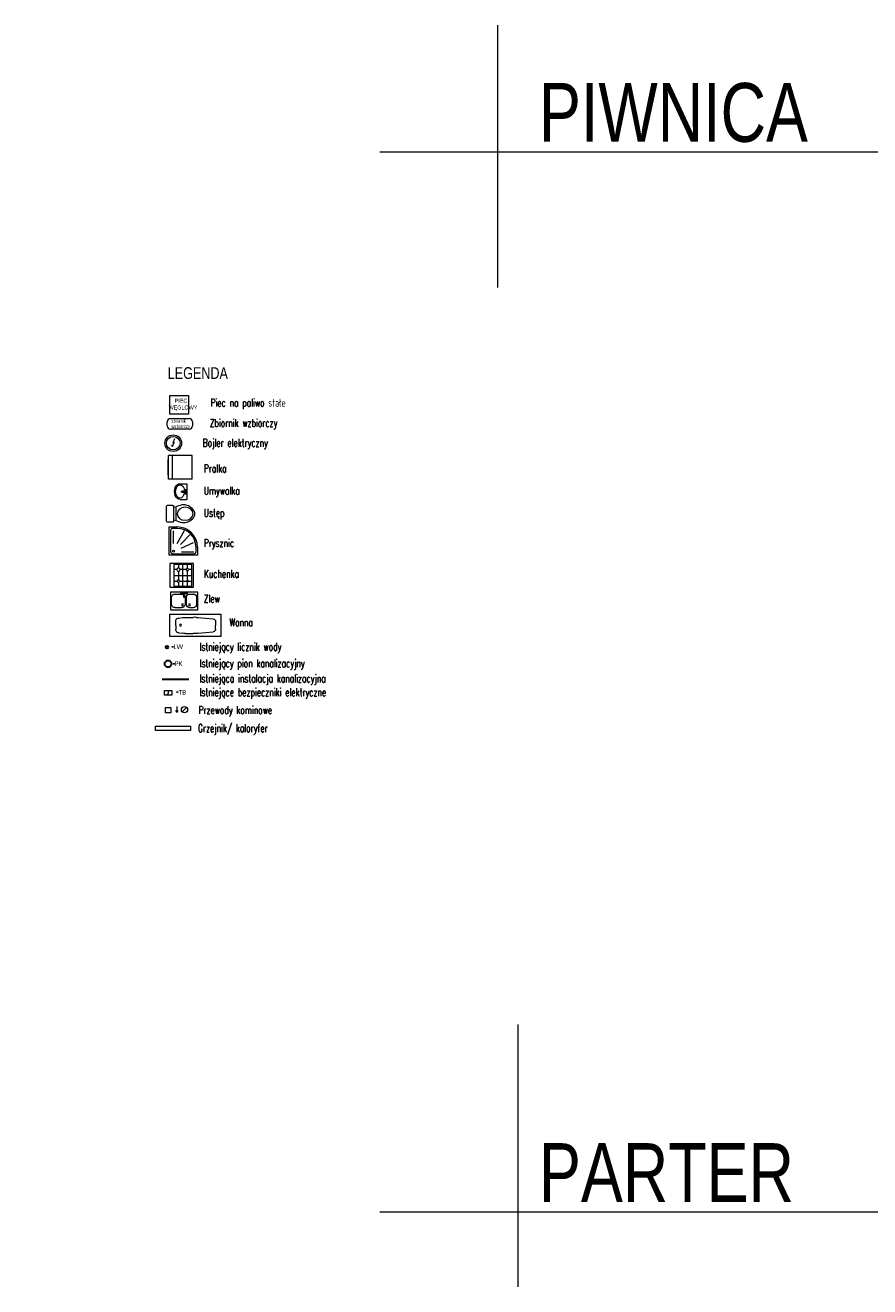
# Model space of a CAD drawing. Header units: millimetres. Extents: x 284606 to 569416, y -192995 to -95103.
# Tile 45 of 178: x 284606 to 286762, y -102555 to -99337. Entities that reach past the tile are written whole.
import ezdxf
from ezdxf import colors
from ezdxf.entities.mleader import LeaderData, LeaderLine
from ezdxf.lldxf.tags import DXFTag
from ezdxf.math import Vec2, Vec3

# ---------------------------------------------------------------- set-up
doc = ezdxf.new("R2010")
doc.units = ezdxf.units.MM
doc.linetypes.add('HIDDEN', pattern=[9.525, 6.35, -3.175])
doc.layers.get('0').update_dxf_attribs({"lineweight": 0})
for name, color, linetype, lineweight in [('!STR_Elewacje 0.05', 8, 'Continuous', 5), ('!STR_Konstrukcja 0.30', 64, 'Continuous', 30), ('!STR_Przerywana 0.09', 8, 'HIDDEN', 9), ('!STR_uwagi', 10, 'Continuous', 15), ('!STR_Wymiarowanie', 254, 'Continuous', 9)]:
    doc.layers.add(name, color=color, linetype=linetype, lineweight=lineweight)
doc.layers.add('!STR_Obrysy pomieszczeń', color=215, linetype='Continuous', lineweight=9, plot=False)
for name, color, linetype, lineweight, true_color in [('!STR_Ogrzewanie grzejniki', 7, 'Continuous', 15, 0xd10000), ('!STR_Wentylacja', 7, 'Continuous', 15, 0x3399ff), ('EKO Wyposażenie', 7, 'Continuous', 5, 0x919191), ('IS_Powrót', 5, 'SOLID', 30, 0x0000ff)]:
    doc.layers.add(name, color=color, linetype=linetype, lineweight=lineweight, true_color=true_color)
doc.layers.add('I__KANALIZACJA_SAN', color=7, linetype='KAN_SAN', true_color=0x753b00)
doc.styles.add('1_50', font='txt', dxfattribs={"width": 0.8})
doc.styles.add('j-romans', font='romans.shx', dxfattribs={"width": 0.7})
doc.styles.get("Standard").update_dxf_attribs({"font": 'calibri.ttf'})
doc.linetypes.add('KAN_SAN', pattern='A,20,-7,["KS",Standard,S=5,R=0,X=-5,Y=-2.5],-6', length=33)
tags = doc.linetypes.add('SOLID', pattern=[10, 10, 0]).pattern_tags.tags
tags[6:7] = [DXFTag(74, 4), DXFTag(75, 0), DXFTag(340, '0'), DXFTag(46, 0.0), DXFTag(50, 0.0), DXFTag(44, 0.0), DXFTag(45, 0.0)]
tags[4:5] = [DXFTag(74, 4), DXFTag(75, 0), DXFTag(340, '0'), DXFTag(46, 0.0), DXFTag(50, 0.0), DXFTag(44, 0.0), DXFTag(45, 0.0)]

# ---------------------------------------------------------------- blocks, each defined once
blk = doc.blocks.new('el. podgrzewacz przepływowy')
at = {"ltscale": 5}
blk.add_lwpolyline([(-17.2, -16.9), (12.8, -16.9), (12.8, -36.9), (-17.2, -36.9), (-17.2, -16.9)], dxfattribs=at)
for points in [[(0.1, -18.8), (-3.6, -27.3), (-0.7, -26.6), (-4.8, -34.7)], [(-2.2, -32.7), (-4.8, -34.7), (-4.7, -31.4)]]:
    blk.add_lwpolyline(points)
blk = doc.blocks.new('*U900')
for p, q in [((0, 60), (60, 60)), ((0, 0), (0, 60)), ((0, 50), (60, 50)), ((60, 0), (60, 60)), ((0, 0), (60, 0))]:
    blk.add_line(p, q)
blk.add_lwpolyline([(50, 60), (50, 62), (10, 62), (10, 60)])
blk = doc.blocks.new('*U260')
at = {"linetype": 'Continuous'}
for p, q in [((-31.3, 27.6), (-31.3, 0)), ((-31.3, 0), (31.3, 0)), ((-4.7, 7.9), (-6.9, 8.3)), ((-4.7, 3.8), (-6.9, 3.4)), ((-1.6, 4.2), (-4.1, 4.2)), ((-1.6, 8.5), (-4, 7.3)), ((-1.6, 4), (-1.6, 20.6)), ((1.2, 2.8), (-0.4, 2.8)), ((0.2, 22.4), (0.6, 22.4)), ((2.4, 20.6), (2.4, 4)), ((4.8, 7.3), (2.4, 8.5)), ((4.8, 4.2), (2.4, 4.2)), ((5.5, 7.9), (7.7, 8.3)), ((5.5, 3.8), (7.7, 3.4)), ((31.3, 27.6), (31.3, 0))]:
    blk.add_line(p, q, dxfattribs=at)
for centre, radius, start, end in [((0.3, 15.9), 2.89, 131.1962, 228.8038), ((0.2, 20.6), 1.8, 90, 180), ((-0.4, 4), 1.2, 180, 270), ((0.6, 20.6), 1.8, 0, 90), ((1.2, 4), 1.2, 270, 0), ((0.3, 15.9), 2.89, 318.1635, 41.8365)]:
    blk.add_arc(centre, radius, start, end, dxfattribs=at)
for centre, major_axis, ratio, start_param, end_param in [((0, 27.6), (31.3, 0), 0.713042, 0, 3.141593), ((0, 27.6), (26.6, 0), 0.662269, 4.803016, 10.93344), ((5.5, 5.8), (0, 2.05), 0.476554, 0, 3.141593), ((7.8, 5.8), (0, 2.47), 0.476554, 5.436764, 10.271199)]:
    blk.add_ellipse(centre, major_axis=major_axis, ratio=ratio, start_param=start_param, end_param=end_param, dxfattribs=at)
at = {"linetype": 'Continuous', "extrusion": (-3.22359e-14, -3.55849e-14, -1)}
blk.add_ellipse((-7.3, 5.8), major_axis=(0, 2.05), ratio=0.476554, dxfattribs=at)
for centre, major_axis, start_param, end_param in [((-7, 5.8), (0, 2.47), 5.436764, 10.271199), ((-4.7, 5.8), (0, 2.05), 0, 3.141593)]:
    blk.add_ellipse(centre, major_axis=major_axis, ratio=0.476554, start_param=start_param, end_param=end_param, dxfattribs=at)
at = {"linetype": 'Continuous'}
blk.add_ellipse((8.1, 5.8), major_axis=(0, 2.05), ratio=0.476554, dxfattribs=at)
blk = doc.blocks.new('*U901')
for p, q in [((-24.4, -13.1), (-24.4, 12.8)), ((-18, 19.3), (-18, -19.3)), ((-16, 21.3), (-2, 21.3)), ((0, -19.3), (0, 19.3)), ((-16, -21.3), (-2, -21.3))]:
    blk.add_line(p, q)
for centre, start, end in [((-26.4, 12.8), 360, 64.5293), ((-16, 19.3), 90, 180), ((-2, 19.3), 360, 90), ((-26.4, -13.1), 294.5682, 360), ((-16, -19.3), 180, 270), ((-2, -19.3), 270, 360)]:
    blk.add_arc(centre, 2, start, end)
blk.add_ellipse((-47.2, -0.1), major_axis=(-20.4, 0), ratio=0.810803)
blk.add_open_spline([(-18, -14.9), (-29.2, -20), (-49.7, -28.9), (-82.8, -0.7), (-50.2, 29.4), (-29.2, 20), (-18, 14.6)], degree=3, knots=[1.212901, 1.212901, 1.212901, 1.212901, 36.090844, 64.924591, 94.904253, 129.876154, 129.876154, 129.876154, 129.876154])
blk = doc.blocks.new('brodzik2')
for p, q in [((-11.8, 85.6), (-25.6, 85.6)), ((-4.6, 11.8), (-4.6, 78.4)), ((-85.6, 25.6), (-85.6, 11.8)), ((-78.4, 4.6), (-11.8, 4.6))]:
    blk.add_line(p, q)
for points in [[(-25.6, 90), (0, 90), (0, 0), (-90, 0), (-90, 25.6)], [(-37.7, 25.3), (-78.3, 48.7)], [(-33.8, 35.8), (-65.4, 66.3)], [(-22.4, 38.2), (-40.9, 77.4)], [(-10.9, 38.9), (-10.9, 78.4)], [(-37.7, 13.6), (-77.2, 13.6)]]:
    blk.add_lwpolyline(points)
blk.add_circle((-13, 13.9), 2.96)
for centre, radius, start, end in [((-25.5, 25.5), 64.5, 90.0764, 179.9683), ((-25.6, 25.6), 60, 90, 180), ((-11.8, 78.4), 7.2, 360, 90), ((-78.4, 11.8), 7.2, 180, 270), ((-11.8, 11.8), 7.2, 270, 0)]:
    blk.add_arc(centre, radius, start, end)
blk = doc.blocks.new('*U902')
for p, q in [((0, 60), (60, 60)), ((0, 0), (0, 60)), ((2.5, 56.5), (57.5, 56.5)), ((2.5, 10), (2.5, 56.5)), ((2.5, 45), (13.5, 45)), ((2.5, 33.5), (57.5, 33.5)), ((15.5, 47), (15.5, 56.5)), ((15.5, 25), (15.5, 43)), ((17.5, 45), (41.5, 45)), ((29.2, 10), (29.2, 56.5)), ((44.5, 56.5), (44.5, 48)), ((44.5, 42), (44.5, 26.5)), ((47.5, 45), (57.5, 45)), ((57.5, 56.5), (57.5, 10)), ((60, 60), (60, 5)), ((60, 0), (0, 0)), ((12.5, 22), (2.5, 22)), ((57.5, 10), (2.5, 10)), ((15.5, 10), (15.5, 19)), ((40, 22), (18.5, 22)), ((44.5, 17.5), (44.5, 10)), ((57.5, 22), (49, 22)), ((60, 5), (60, 5)), ((60, 5), (60, 0))]:
    blk.add_line(p, q)
for centre, radius in [((15.5, 45), 2), ((44.5, 45), 3), ((15.5, 22), 3), ((44.5, 22), 4.5)]:
    blk.add_circle(centre, radius)
blk = doc.blocks.new('*U103')
for p, q in [((-2.1, 79.9), (-181.9, 70.3)), ((-181.9, 70.3), (-177.6, -9.5)), ((-99.8, 62.8), (-153.9, 55)), ((-93, 63.6), (-84.3, 64)), ((-56.2, 65.3), (-84.3, 64)), ((-32.9, 64.4), (-46.3, 65.3)), ((-20.8, 38.9), (-21.6, 53.8)), ((2.1, 0.1), (-2.1, 79.9)), ((-177.6, -9.5), (2.1, 0.1)), ((-162.6, 44.4), (-161.9, 31.3)), ((-161.3, 18.3), (-161.9, 31.3)), ((-96.9, 6.7), (-151.5, 8.7)), ((-89.9, 6.6), (-81.3, 7.2)), ((-53.2, 8.9), (-81.3, 7.2)), ((-30.1, 12.3), (-43.4, 9.9)), ((-20.8, 38.9), (-20, 24))]:
    blk.add_line(p, q)
blk.add_circle((-37.7, 39.1), 3.43)
for centre, radius, start, end in [((-152.5, 44.9), 10.2, 98.2391, 183.0582), ((-91.3, 21.3), 42.4, 92.3418, 101.6861), ((-51.1, 13.2), 52.3, 84.7852, 95.653), ((-32, 54.1), 10.3, 33.0348, 94.5485), ((-38.8, 51.6), 17.4, 6.9775, 27.6922), ((-151.1, 18.9), 10.2, 183.0582, 267.8774), ((-92.7, 48.9), 42.4, 264.4303, 273.7747), ((-53.7, 61.2), 52.3, 270.4635, 281.3312), ((-30.4, 22.5), 10.3, 271.568, 333.0828), ((-37.4, 24.3), 17.4, 338.425, 359.139)]:
    blk.add_arc(centre, radius, start, end)
blk = doc.blocks.new('*U106')
blk.add_lwpolyline([(70, -45), (0, -45), (0, 0), (70, 0)], close=True)
for points in [[(20.6, -4.6), (11.6, -4.6, 0.414214), (3.6, -12.6), (3.6, -31.6, 0.414214), (11.6, -39.6), (20.6, -39.6, 0.414214), (28.6, -31.6), (28.6, -12.6, 0.414214)], [(42, -39.6), (57, -39.6, 0.414214), (67, -29.6), (67, -14.6, 0.414214), (57, -4.6), (42, -4.6, 0.414214), (32, -14.6), (32, -29.6, 0.414214)]]:
    blk.add_lwpolyline(points, format="xyb", close=True)
for centre in [(21.1, -32.1), (38.9, -32.1)]:
    blk.add_circle(centre, 2.54)
blk = doc.blocks.new('*U107')
for p, q in [((-11.1, 2.2), (-11.6, 1.6)), ((-11.6, 1.6), (-7.9, -0.1)), ((-7.6, 0.8), (-11.1, 2.2)), ((-4.9, 7.5), (-4.6, 1.8)), ((-2.9, 8.1), (-4.4, 8)), ((-0.4, 7.7), (-2.4, 7.6)), ((-1.5, -7.8), (-2.4, 7.6)), ((-2.4, 7.6), (-2.2, 5.1)), ((-2.2, 5.1), (-0.2, 5.2)), ((-0.7, -5.3), (-1.2, 5.2)), ((-0.2, 5.2), (-0.4, 7.7)), ((-13.4, -0.7), (-13.4, -1.2)), ((-8, -0.2), (-13.2, -0.5)), ((-13.1, -1.5), (-7.9, -1.2)), ((-4.3, -2.8), (-4, -8)), ((-3.5, -8.5), (-2, -8.4)), ((0.3, -5.2), (-1.7, -5.3)), ((-1.7, -5.3), (-1.5, -7.8)), ((-1.5, -7.8), (0.5, -7.7)), ((0.5, -7.7), (0.3, -5.2))]:
    blk.add_line(p, q)
blk.add_circle((-5.4, -0.5), 2.5)
for centre, radius, start, end in [((-4.4, 7.5), 0.5, 93.0582, 183.0582), ((-2.9, 7.6), 0.5, 3.0582, 93.0582), ((-13.2, -0.7), 0.25, 93.0582, 183.0582), ((-13.2, -1.2), 0.25, 183.0582, 273.0582), ((-3.5, -8), 0.5, 183.0582, 273.0582), ((-2, -7.9), 0.5, 273.0582, 3.0582)]:
    blk.add_arc(centre, radius, start, end)
blk = doc.blocks.new('PIEC KAFLOWY')
at = {"layer": 'EKO Wyposażenie'}
blk.add_lwpolyline([(12.5, -14.8), (73.2, -14.8), (73.2, -75.5), (12.5, -75.5)], close=True, dxfattribs=at)
at = {"layer": 'EKO Wyposażenie', "insert": (33.9, -25.4), "char_height": 19.5, "attachment_point": 1, "style": '1_50'}
blk.add_mtext_dynamic_manual_height_columns('\\pi-5.3249;{\\H0.66667x;PIEC \\P\\pi-25.002;WĘGLOWY}', width=18.247, gutter_width=12.5, heights=[0], dxfattribs=at)
blk = doc.blocks.new('bojler2')
for p, q in [((1.8, -28.1), (-5.1, -40.8)), ((-5.1, -40.8), (-4.8, -35.5)), ((-5.1, -40.8), (-0.8, -37.7)), ((3.5, -15.8), (-2.9, -29.1)), ((-2.9, -29.1), (1.8, -28.1))]:
    blk.add_line(p, q)
for radius in [27.5, 22.5]:
    blk.add_circle((-1.1, -29.7), radius)
blk = doc.blocks.new('zbiornik zbiorczy')
at = {"layer": 'EKO Wyposażenie'}
for p, q in [((0, -5.2), (0, 5.2)), ((8, 13.2), (56.2, 13.2)), ((64.2, 5.2), (64.2, -5.2)), ((56.2, -13.2), (8, -13.2))]:
    blk.add_line(p, q, dxfattribs=at)
for centre, start, end in [((8, 5.2), 90, 180), ((56.2, 5.2), 0, 90), ((8, -5.2), 180, 270), ((56.2, -5.2), 270, 0)]:
    blk.add_arc(centre, 8, start, end, dxfattribs=at)
at = {"layer": 'EKO Wyposażenie', "insert": (10.9, 11.1), "char_height": 8, "attachment_point": 1, "style": '1_50'}
blk.add_mtext_dynamic_manual_height_columns('\\A1;zbiornik \\Pwzbiorczy', width=2231.725, gutter_width=453.6, heights=[120.4], dxfattribs=at)

msp = doc.modelspace()

# ---------------------------------------------------------------- linework, layer by layer
at = {"layer": '!STR_Obrysy pomieszczeń', "ltscale": 0.3}
for points in [[(285811.2, -99336.5), (285811.2, -100005.9)], [(285511.3, -99659.1), (286940.9, -99659.1)], [(285863.7, -101885.2), (285863.7, -102554.6)], [(285511.3, -102363.4), (286940.9, -102363.4)]]:
    msp.add_lwpolyline(points, dxfattribs=at)
at = {"layer": '!STR_uwagi', "ltscale": 1.5}
msp.add_lwpolyline([(285028, -101135.5), (284938.6, -101135.5), (284938.6, -101124.5), (285028, -101124.5)], close=True, dxfattribs=at)
at = {"layer": '!STR_Wentylacja', "ltscale": 1.5}
msp.add_line((285007.7, -101087.1), (285017.6, -101077.3), dxfattribs=at)
msp.add_lwpolyline([(284963.8, -101076.5), (284977.8, -101076.5), (284977.8, -101090.5), (284963.8, -101090.5)], close=True, dxfattribs=at)
for points in [[(284993.3, -101074.6), (284993.3, -101089.8), (284990.6, -101084.5)], [(284993.3, -101089.8), (284996.7, -101084.2)]]:
    msp.add_lwpolyline(points, dxfattribs=at)
msp.add_circle((285012.7, -101082.2), 8.01, dxfattribs=at)
at = {"layer": 'I__KANALIZACJA_SAN', "lineweight": 30}
msp.add_lwpolyline([(284955.3, -101004.3), (285024.1, -101004.3)], dxfattribs=at)
msp.add_circle((284970.9, -100965.5), 8.81, dxfattribs=at)
at = {"layer": 'IS_Powrót'}
msp.add_circle((284967.9, -100923.1), 3.3, dxfattribs=at)

# ---------------------------------------------------------------- block references
at = {"layer": '!STR_Konstrukcja 0.30', "ltscale": 1.5}
msp.add_blockref('zbiornik zbiorczy', (284968.6, -100353.3), dxfattribs=at)
at = {"layer": '!STR_Ogrzewanie grzejniki', "lineweight": 35, "ltscale": 1.5, "xscale": 0.625, "yscale": 0.625, "zscale": 0.625}
msp.add_blockref('el. podgrzewacz przepływowy', (284972.5, -101022.8), dxfattribs=at)
at = {"layer": 'EKO Wyposażenie'}
for name, p, xscale, yscale, zscale in [('PIEC KAFLOWY', (284965, -100269.2), 0.7920000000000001, 0.7920000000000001, 0.7920000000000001), ('bojler2', (284984.7, -100379.7), 0.77, 0.77, 0.77)]:
    msp.add_blockref(name, p, dxfattribs=dict(at, xscale=xscale, yscale=yscale, zscale=zscale))
at = {"layer": 'EKO Wyposażenie', "rotation": 90}
msp.add_blockref('*U900', (285032.2, -100494.3), dxfattribs=at)
at = {"layer": 'EKO Wyposażenie'}
for name, p, xscale, yscale, zscale, rotation in [('*U260', (285019, -100526), -0.6398441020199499, 0.6398441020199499, 0.6398441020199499, 90), ('brodzik2', (284973.6, -100688.4), 0.8000000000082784, 0.8000000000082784, 0.8000000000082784, 269.9999999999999), ('*U103', (284976.9, -100896.2), -0.7200000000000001, 0.7200000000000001, 0.7200000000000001, 3.058229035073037)]:
    msp.add_blockref(name, p, dxfattribs=dict(at, xscale=xscale, yscale=yscale, zscale=zscale, rotation=rotation))
at = {"layer": 'EKO Wyposażenie', "xscale": -1}
msp.add_blockref('*U901', (284966.8, -100582.6), dxfattribs=at)
for name, p, rotation in [('*U902', (284975.2, -100769.8), 270), ('*U107', (285011.5, -100782.8), 273.0582290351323)]:
    msp.add_blockref(name, p, dxfattribs=dict(at, rotation=rotation))
at = {"layer": 'EKO Wyposażenie', "ltscale": 0.3, "xscale": -1}
msp.add_blockref('*U106', (285046.5, -100782.8), dxfattribs=at)

# ---------------------------------------------------------------- texts
at = {"layer": '!STR_Elewacje 0.05', "ltscale": 0.3, "char_height": 20, "width": 524.81, "attachment_point": 1, "style": 'j-romans'}
for s, insert in [('Piec na paliwo stałe', (285078.9, -100289.5)), ('Zbiornik wzbiorczy', (285076.9, -100341.1)), ('Bojler elektryczny', (285059.1, -100391.6)), ('Pralka', (285061.9, -100457.1)), ('Umywalka', (285061.9, -100513.8)), ('Ustęp', (285061.9, -100570.5)), ('Prysznic', (285061.9, -100647.3)), ('Kuchenka', (285061.9, -100725.9)), ('Zlew', (285061.9, -100789.3)), ('Wanna', (285127.3, -100849.8)), ('Istniejący licznik wody', (285051, -100912)), ('Istniejący pion kanalizacyjny', (285051, -100954.1)), ('Istniejąca instalacja kanalizacyjna', (285050.8, -100992.8)), ('Istniejące bezpieczniki elektryczne', (285050.8, -101027.9)), ('Przewody kominowe', (285048.4, -101073.3)), ('Grzejnik/ kaloryfer', (285047.1, -101119.6))]:
    msp.add_mtext(s, dxfattribs=dict(at, insert=insert))
at = {"layer": '!STR_Obrysy pomieszczeń', "ltscale": 0.3, "char_height": 150, "attachment_point": 1, "style": '1_50'}
for s, insert in [('PIWNICA', (285917.4, -99483.9)), ('PARTER', (285917.4, -102188.2))]:
    msp.add_mtext_dynamic_manual_height_columns(s, width=2231.725, gutter_width=453.6, heights=[120.4], dxfattribs=dict(at, insert=insert))
at = {"layer": '!STR_Przerywana 0.09', "ltscale": 0.3, "insert": (284970, -100208.8), "char_height": 30, "attachment_point": 1, "style": '1_50'}
msp.add_mtext_dynamic_manual_height_columns('LEGENDA', width=1526.315, gutter_width=0, heights=[120.4], dxfattribs=at)

# ---------------------------------------------------------------- leaders
at = {"layer": '!STR_Wymiarowanie', "ltscale": 1.5}
ml = msp.add_multileader_mtext('Standard', dxfattribs=at)
ml.set_content('LW', color=256)
ml.set_leader_properties()
ml.build(insert=Vec2(0, 0))
ml.multileader.update_dxf_attribs({"text_right_attachment_type": 6, "dogleg_length": 0.36})
ctx = ml.context
ctx.base_point, ctx.char_height, ctx.plane_origin = Vec3(284984.5, -100921.9), 12, Vec3(283360.8, -103563.4)
ctx.right_attachment, ctx.text_align_type = 6, 2
notes = []
notes.append((ctx, [(0, (1, 1, 0), (284984.1, -100921.9), (1, 0), 0.36, [(0, [(284984.5, -100921.9)], 0, [])])]))
ctx.mtext.insert, ctx.mtext.alignment, ctx.mtext.flow_direction = Vec3(285009.1, -100915.9), 3, 5
ml = msp.add_multileader_mtext('Standard', dxfattribs=at)
ml.set_content('PK', color=256)
ml.set_leader_properties()
ml.build(insert=Vec2(0, 0))
ml.multileader.update_dxf_attribs({"text_right_attachment_type": 6, "dogleg_length": 0.36})
ctx = ml.context
ctx.base_point, ctx.char_height, ctx.plane_origin = Vec3(284987.7, -100965.2), 12, Vec3(283364.1, -103569.6)
ctx.right_attachment, ctx.text_align_type = 6, 2
notes.append((ctx, [(0, (1, 1, 0), (284987.4, -100965.2), (1, 0), 0.36, [(0, [(284987.7, -100965.2)], 0, [])])]))
ctx.mtext.insert, ctx.mtext.alignment, ctx.mtext.flow_direction = Vec3(285007.3, -100959.1), 3, 5
ml = msp.add_multileader_mtext('Standard', dxfattribs=at)
ml.set_content('TB', color=256)
ml.set_leader_properties()
ml.build(insert=Vec2(0, 0))
ml.multileader.update_dxf_attribs({"text_right_attachment_type": 6, "dogleg_length": 0.36})
ctx = ml.context
ctx.base_point, ctx.char_height, ctx.plane_origin = Vec3(284996.2, -101038.2), 12, Vec3(283372.5, -103642.6)
ctx.right_attachment, ctx.text_align_type = 6, 2
notes.append((ctx, [(0, (1, 1, 0), (284995.8, -101038.2), (1, 0), 0.36, [(0, [(284996.2, -101038.2)], 0, [])])]))
ctx.mtext.insert, ctx.mtext.alignment, ctx.mtext.flow_direction = Vec3(285016.7, -101032.2), 3, 5
for ctx, leaders in notes:
    for number, flags, end, landing, length, lines in leaders:
        leader = LeaderData()
        leader.index, (leader.has_last_leader_line, leader.has_dogleg_vector, leader.attachment_direction) = number, flags
        leader.last_leader_point, leader.dogleg_vector, leader.dogleg_length = Vec3(end), Vec3(landing), length
        for number, points, colour, breaks in lines:
            line = LeaderLine()
            line.index, line.vertices, line.color, line.breaks = number, Vec3.list(points), colors.encode_raw_color(colour), breaks
            leader.lines.append(line)
        ctx.leaders.append(leader)

doc.saveas('drawing.dxf')
